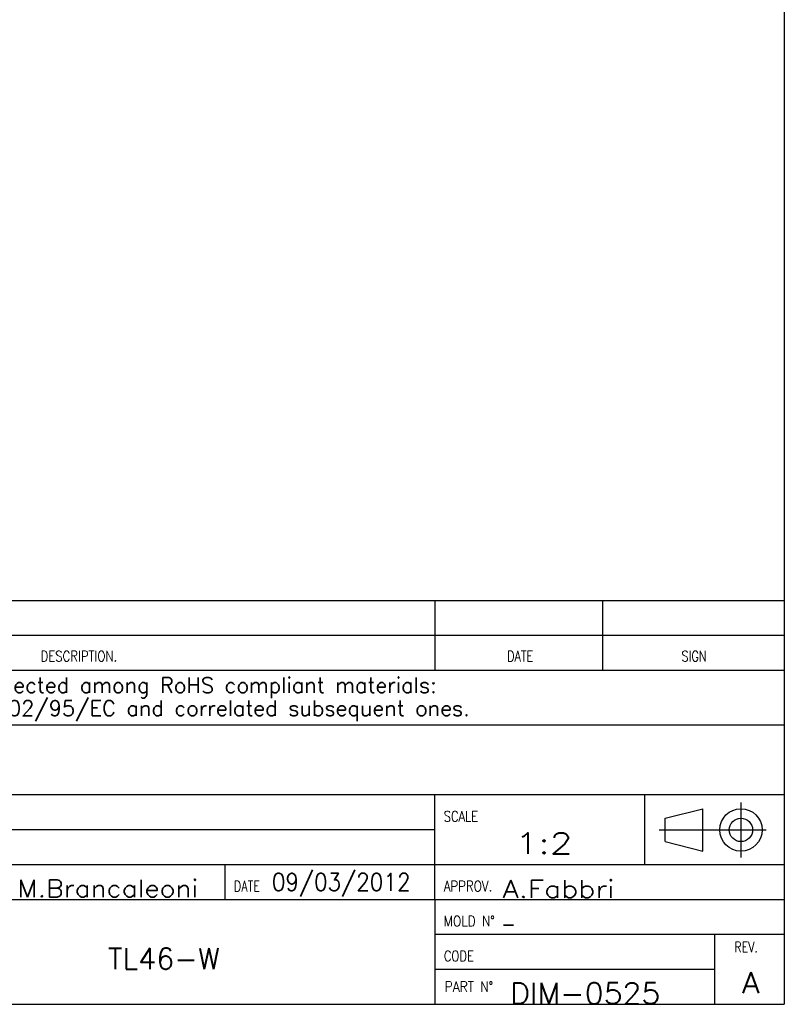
# Model space of a CAD drawing. Header units: millimetres. Extents: x 4 to 205, y 5 to 292.
# Tile 44 of 107: x 96 to 205, y 5 to 146. Entities that reach past the tile are written whole.
import ezdxf

# ---------------------------------------------------------------- set-up
doc = ezdxf.new("R2010")
doc.units = ezdxf.units.MM
doc.layers.add('1', color=7, linetype='CONTINUOUS')
doc.layers.add('256', color=7, linetype='CONTINUOUS')
doc.styles.add('blockfont', font='simplex.shx')
doc.styles.add('DEFAULT', font='simplex.shx')

# ---------------------------------------------------------------- blocks, each defined once
blk = doc.blocks.new('TabularNote1')
at = {"layer": '1', "color": 172, "linetype": 'CONTINUOUS'}
for p, q in [((15.000004, 62.794265), (23.000004, 62.794265)), ((15.000004, 62.794265), (15.000004, 57.794265)), ((23.000004, 62.794265), (23.000004, 57.794265)), ((23.000004, 62.794265), (31.000004, 62.794265)), ((31.000004, 62.794265), (31.000004, 57.794265)), ((31.000004, 62.794265), (55.000004, 62.794265)), ((55.000004, 62.794265), (55.000004, 57.794265)), ((55.000004, 62.794265), (155.000004, 62.794265)), ((155.000004, 62.794265), (155.000004, 57.794265)), ((155.000004, 62.794265), (179.000004, 62.794265)), ((179.000004, 62.794265), (179.000004, 57.794265)), ((179.000004, 62.794265), (205.000004, 62.794265)), ((205.000004, 62.794265), (205.000004, 57.794265)), ((15.000004, 57.794265), (23.000004, 57.794265)), ((23.000004, 57.794265), (31.000004, 57.794265)), ((31.000004, 57.794265), (55.000004, 57.794265)), ((55.000004, 57.794265), (155.000004, 57.794265)), ((155.000004, 57.794265), (179.000004, 57.794265)), ((179.000004, 57.794265), (205.000004, 57.794265))]:
    blk.add_line(p, q, dxfattribs=at)

msp = doc.modelspace()

# ---------------------------------------------------------------- linework, layer by layer
at = {"layer": '256', "color": 3, "linetype": 'CONTINUOUS'}
for p, q in [((205, 292), (205, 5)), ((15, 52.794), (205, 52.794)), ((55, 45), (155, 45)), ((155, 45), (179, 45)), ((179, 45), (205, 45)), ((85, 20), (205, 20)), ((155, 20), (155, 5)), ((15, 5), (205, 5))]:
    msp.add_line(p, q, dxfattribs=at)
at = {"layer": '256', "color": 4, "linetype": 'CONTINUOUS'}
for p, q in [((155, 59.794), (155, 52.794)), ((179, 59.794), (179, 52.794)), ((15, 57.794), (205, 57.794)), ((15, 35), (205, 35)), ((155, 20), (155, 35)), ((185, 35), (185, 25)), ((198.799, 33.885), (198.799, 25.976)), ((187.959, 31.611), (193.366, 32.975)), ((193.366, 26.902), (193.366, 32.975)), ((187.959, 28.267), (187.959, 31.611)), ((85, 30), (155, 30)), ((187.098, 29.939), (202.387, 29.939)), ((187.959, 28.267), (193.366, 26.902)), ((85, 25), (205, 25)), ((125, 20), (125, 25)), ((155, 15), (205, 15)), ((195, 15), (195, 5)), ((155, 10), (195, 10))]:
    msp.add_line(p, q, dxfattribs=at)
for radius in [3.037, 1.672]:
    msp.add_circle((198.799, 29.939), radius, dxfattribs=at)

# ---------------------------------------------------------------- block references
at = {"layer": '1', "color": 172, "linetype": 'CONTINUOUS', "lineweight": -3}
msp.add_blockref('TabularNote1', (0, 0), dxfattribs=at)

# ---------------------------------------------------------------- texts
at = {"layer": '1', "color": 87, "linetype": 'CONTINUOUS', "char_height": 3, "attachment_point": 7, "line_spacing_factor": 1.204819, "style": 'DEFAULT'}
for s, insert in [('\\W01.278;1:2 ', (166.521, 26.523)), ('\\W01.011;TL46-W ', (108.261, 10.027)), ('\\W01.081;A ', (198.946, 6.596)), ('\\W01.052;DIM-0525 ', (165.765, 5.033))]:
    msp.add_mtext(s, dxfattribs=dict(at, insert=insert))
at = {"layer": '1', "color": 7, "linetype": 'CONTINUOUS', "char_height": 2.5, "attachment_point": 7, "line_spacing_factor": 1.204819, "style": 'DEFAULT'}
for s, insert in [('\\W01.122;M.Brancaleoni ', (95.32, 20.315)), ('\\W00.908;09/03/2012 ', (131.696, 20.395)), ('\\W01.204;A.Fabbri ', (164.711, 20.236)), ('\\W00.731;- ', (164.534, 15.25))]:
    msp.add_mtext(s, dxfattribs=dict(at, insert=insert))
at = {"layer": '256', "color": 1, "linetype": 'CONTINUOUS', "line_spacing_factor": 0.903614, "style": 'blockfont'}
for insert, char_height, attachment_point in [((105.88, 58.183), 2, 8), ((167.071, 58.215), 2, 8), ((191.862, 58.36), 2, 8), ((96.182, 30.282), 2.3, 7), ((96.762, 25.788), 2.3, 7), ((173.294, 26.544), 4, 8), ((96.182, 20.424), 2.3, 7), ((133.296, 20.714), 2.3, 7), ((167.801, 20.714), 2.3, 7), ((168.091, 15.785), 2.3, 7), ((199.828, 6.699), 3.5, 8)]:
    msp.add_mtext('\\W00.984;  ', dxfattribs=dict(at, insert=insert, char_height=char_height, attachment_point=attachment_point))
at = {"layer": '256', "color": 4, "linetype": 'CONTINUOUS', "char_height": 1.5, "line_spacing_factor": 0.903614, "style": 'blockfont'}
for s, insert, attachment_point in [('\\W00.816;DESCRIPTION. ', (104.096, 54.058), 8), ('\\W00.784;DATE ', (167.226, 54.058), 8), ('\\W00.788;SIGN ', (192.103, 54.058), 8), ('\\W00.804;SCALE ', (156.287, 31.141), 7), ('\\W00.784;DATE ', (126.274, 21.141), 7), ('\\W00.824;APPROV. ', (156.285, 21.141), 7), ('\\W00.848;MOLD N%%d ', (156.283, 16.141), 7), ('\\W00.774;REV. ', (197.859, 12.424), 7), ('\\W00.802;CODE ', (156.309, 11.141), 7), ('\\W00.857;PART N%%d ', (156.428, 6.749), 7)]:
    msp.add_mtext(s, dxfattribs=dict(at, insert=insert, attachment_point=attachment_point))
at = {"layer": '256', "color": 3, "linetype": 'CONTINUOUS', "char_height": 2.2, "attachment_point": 8, "line_spacing_factor": 0.903614, "style": 'blockfont'}
for s, insert in [('\\W00.999;All materials employed have to be selected among RoHS compliant materials: ', (96.548, 48.818)), ('\\W00.998;the EC directives to be referred to are 2002/95/EC and correlated subsequent ones. ', (95.132, 45.518))]:
    msp.add_mtext(s, dxfattribs=dict(at, insert=insert))
at = {"layer": '256', "color": 87, "linetype": 'CONTINUOUS', "char_height": 3, "attachment_point": 7, "line_spacing_factor": 1.204819, "style": 'DEFAULT'}
for insert in [(162.372, 10.098), (162.118, 5.263)]:
    msp.add_mtext('\\W00.766;  ', dxfattribs=dict(at, insert=insert))
at = {"layer": '256', "color": 7, "linetype": 'CONTINUOUS', "insert": (199.913, 5.452), "char_height": 4, "attachment_point": 8, "line_spacing_factor": 1.204819, "style": 'DEFAULT'}
msp.add_mtext('\\W01.000; ', dxfattribs=at)

doc.saveas('drawing.dxf')
